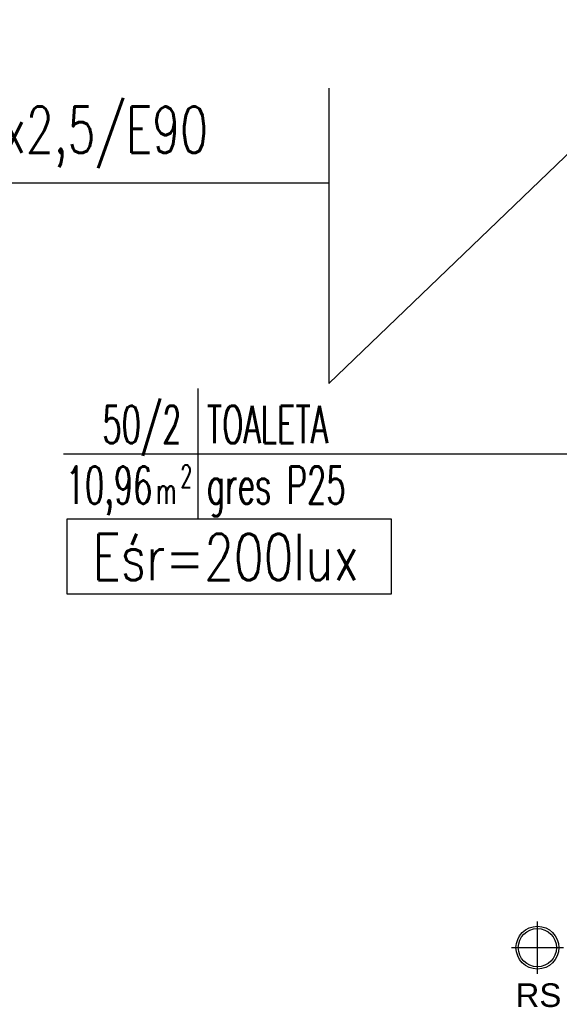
# Model space of a CAD drawing. Header units: inches. Extents: x -281236 to -70395, y 38777 to 102341.
# Tile 176 of 244: x -139821 to -139588, y 58620 to 59046. Entities that reach past the tile are written whole.
import ezdxf
from ezdxf.enums import TextEntityAlignment as Align

# ---------------------------------------------------------------- set-up
doc = ezdxf.new("R2010")
doc.units = ezdxf.units.IN
doc.header["$MEASUREMENT"] = 0
doc.layers.get('0').update_dxf_attribs({"color": 101})
for name, color, linetype in [('E-90', 6, 'Continuous'), ('E-OPIS-POM', 6, 'Continuous'), ('E35', 6, 'Continuous'), ('Ins-wod', 152, 'Continuous'), ('Ins-wod-opis', 155, 'Continuous'), ('Wym-zew', 9, 'Continuous')]:
    doc.layers.add(name, color=color, linetype=linetype)
doc.layers.get('Wym-zew').off()
doc.styles.add('KA wymiar', font='romans.shx', dxfattribs={"width": 0.6})
doc.styles.add('ROMANS', font='romans', dxfattribs={"width": 0.85})
doc.styles.add('TYTUL2', font='ARIAL.TTF')

# ---------------------------------------------------------------- blocks, each defined once
blk = doc.blocks.new('pow')
for p, q in [((0, 0.5229102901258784), (0, -0.5229102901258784)), ((-1.075294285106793, 0), (1.779711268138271, -1.13686837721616e-13))]:
    blk.add_line(p, q)
at = {"style": 'KA wymiar', "width": 0.6}
for s, height, p in [('2', 0.18, (-0.139230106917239, -0.269806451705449)), ('m', 0.21, (-0.3331997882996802, -0.4009838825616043))]:
    blk.add_text(s, height=height, dxfattribs=at).set_placement(p)
for tag, p in [('01', (-0.1310879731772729, 0.08442380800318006)), ('000.00', (-0.3636004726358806, -0.4009838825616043))]:
    blk.add_attdef(tag, text='', height=0.3, dxfattribs=at).set_placement(p, align=Align.RIGHT)
for tag, p in [('POMIESZCZENIE', (0.07092525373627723, 0.08442380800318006)), ('POSADZKA', (0.07092525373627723, -0.4009838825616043))]:
    blk.add_attdef(tag, p, '', height=0.3, dxfattribs=at)
blk = doc.blocks.new('rura_spustowa')
at = {"layer": 'Ins-wod', "linetype": 'Continuous'}
for p, q in [((-1.746229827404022e-10, -11.24999999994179), (1.746229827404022e-10, 11.25000000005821)), ((-11.25, 2.328306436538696e-10), (11.25, -1.164153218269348e-10))]:
    blk.add_line(p, q, dxfattribs=at)
at = {"layer": 'Ins-wod', "linetype": 'Continuous', "ltscale": 25}
for radius in [9.25, 8.25]:
    blk.add_circle((0, 0), radius, dxfattribs=at)

msp = doc.modelspace()

# ---------------------------------------------------------------- linework, layer by layer
at = {"layer": 'E35'}
for p, q in [((-139687.3437157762, 58888.59189176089), (-139238.8274765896, 59319.95045339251)), ((-139687.3437157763, 59016.19295778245), (-139687.3437157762, 58888.59189176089)), ((-139687.3437157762, 58975.19135687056), (-140046.5996929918, 58975.19135687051)), ((-139647.8612718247, 58858.21184463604), (-139488.6317285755, 58858.21184463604))]:
    msp.add_line(p, q, dxfattribs=at)
at = {"layer": 'E35', "linetype": 'Continuous', "ltscale": 0.3}
msp.add_lwpolyline([(-139800.6041437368, 58797.69583880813), (-139660.2711041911, 58797.69583880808), (-139660.2711041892, 58829.97468896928), (-139800.6041437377, 58829.97468896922)], close=True, dxfattribs=at)

# ---------------------------------------------------------------- block references
at = {"layer": 'E-OPIS-POM', "xscale": 54, "yscale": 54, "zscale": 54}
msp.add_blockref('pow', (-139743.9656803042, 58858.21184463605), dxfattribs=at).add_auto_attribs({'000.00': '10,96', '01': '50/2', 'POMIESZCZENIE': 'TOALETA', 'POSADZKA': 'gres P25'})
at = {"layer": 'Wym-zew'}
msp.add_blockref('rura_spustowa', (-139597.266261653, 58644.68149539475), dxfattribs=at)

# ---------------------------------------------------------------- texts
at = {"layer": 'E-90', "style": 'ROMANS', "width": 0.75}
msp.add_text('Eśr=200lux', height=20, rotation=359.9999999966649, dxfattribs=at).set_placement((-139731.9485126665, 58813.54296428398), align=Align.MIDDLE)
at = {"layer": 'E35', "style": 'ROMANS', "width": 0.7}
msp.add_text('L/O/CB1/L8 (N)HXH3x2,5/E90', height=20, dxfattribs=at).set_placement((-140040.8327466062, 58988.25540189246))
at = {"layer": 'Ins-wod-opis', "style": 'TYTUL2'}
msp.add_text('RS', height=10.21230123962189, dxfattribs=at).set_placement((-139596.8132304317, 58624.15910213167), align=Align.MIDDLE)

doc.saveas('drawing.dxf')
